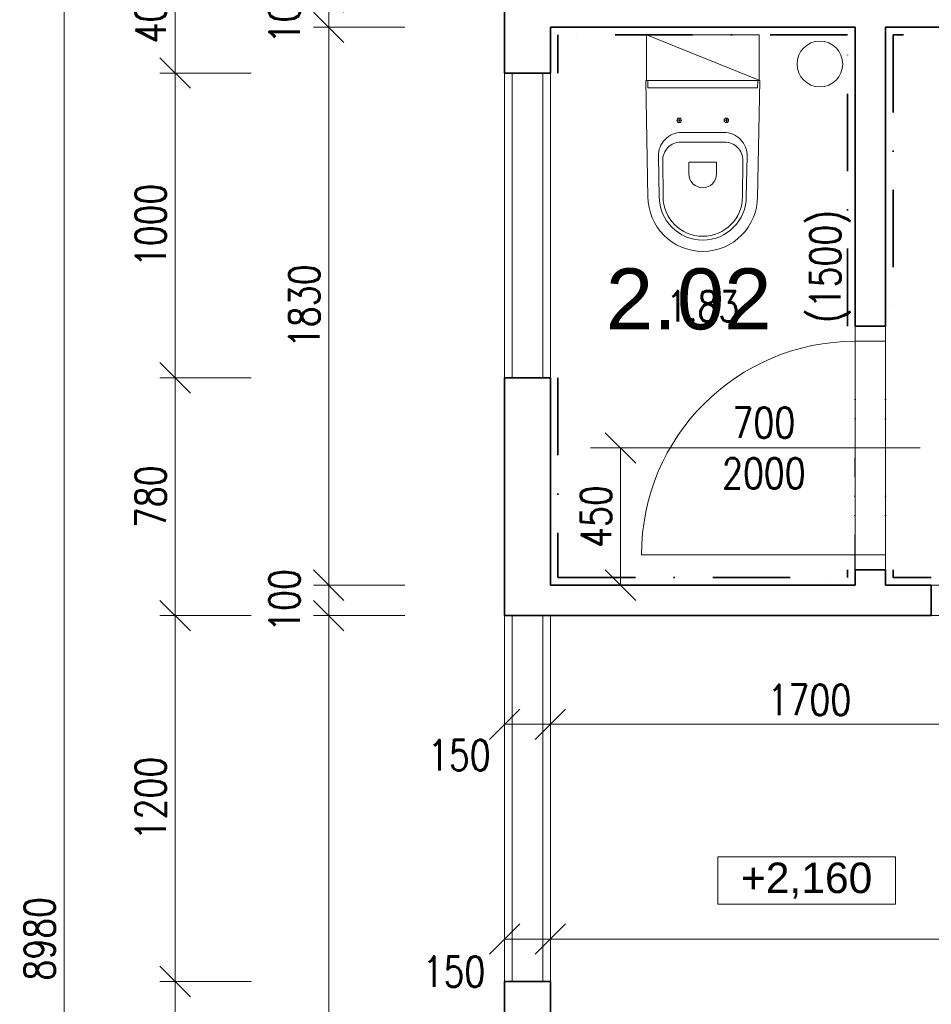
# Model space of a CAD drawing. Header units: millimetres. Extents: x -485339 to 350584, y -1189936 to 0.
# Tile 247 of 256: x -76196 to -73205, y -659219 to -655989. Entities that reach past the tile are written whole.
import ezdxf
from ezdxf.enums import TextEntityAlignment as Align

# ---------------------------------------------------------------- set-up
doc = ezdxf.new("R2010")
doc.units = ezdxf.units.MM
doc.header["$LTSCALE"] = 10
doc.linetypes.add('DASHDOT', pattern=[25.4, 12.7, -6.35, 0, -6.35])
doc.linetypes.add('DĚLICÍ2', pattern=[15.875, 6.35, -3.175, 0, -3.175, 0, -3.175])
doc.layers.get('Defpoints').update_dxf_attribs({"color": 201})
for name, color, linetype, lineweight, true_color in [('BOUR_DVEŘE', 7, 'Continuous', 18, 0xdba400), ('BOUR_ker.obklad', 7, 'DASHDOT', 35, 0xdba400), ('BOUR_zařizováky', 7, 'Continuous', 18, 0xdba400), ('BOURÁNÍ_POPIS', 7, 'Continuous', 18, 0xdba400)]:
    doc.layers.add(name, color=color, linetype=linetype, lineweight=lineweight, true_color=true_color)
for name, color, linetype, lineweight in [('St__otvory_dveře', 40, 'Continuous', 18), ('St_kóty', 132, 'Continuous', 18), ('St_otvory_okna', 40, 'Continuous', 18), ('St_plocha_místnosti', 250, 'Continuous', 18), ('St_popis_otvory', 40, 'Continuous', 18), ('St_zařizovací předměty', 252, 'Continuous', 18), ('St_čáry_obrys', 5, 'Continuous', 35), ('St_čáry_plné', 250, 'Continuous', 18), ('ZTI_ST_kanalda', 234, 'Continuous', 18)]:
    doc.layers.add(name, color=color, linetype=linetype, lineweight=lineweight)
doc.layers.add('St_plocha_místn', color=140, linetype='Continuous', lineweight=18, plot=False)
doc.styles.add('1_50', font='arial.ttf', dxfattribs={"height": 100})
doc.styles.add('Andy', font='arial.ttf')
doc.styles.get("Standard").update_dxf_attribs({"font": 'simplex.shx', "width": 0.8})
doc.dimstyles.new('stavebníM50 vnitřní', dxfattribs={"dimtxt": 100, "dimasz": 100, "dimexe": 50, "dimexo": 100, "dimgap": 30, "dimtad": 1, "dimdec": 0, "dimtxsty": 'Standard', "dimblk": 'OBLIQUE', "dimcen": 2.5, "dimclrd": 256, "dimclre": 256, "dimclrt": 256, "dimadec": 0, "dimazin": 0, "dimtfac": 1, "dimtdec": 0, "dimtmove": 2, "dimatfit": 2, "dimldrblk": 'OBLIQUE', "dimfxl": 250, "dimfxlon": 1, "dimlwd": -1, "dimlwe": -1, "dimarcsym": 0})

# ---------------------------------------------------------------- blocks, each defined once
blk = doc.blocks.new('G$CB4A84410')
at = {"layer": 'St__otvory_dveře', "ltscale": 2}
for points in [[(100, -50), (100, 0), (0, 0), (0, -50)], [(100.8, -800), (100.8, -750), (0.8, -750), (0.8, -800)]]:
    blk.add_lwpolyline(points, close=True, dxfattribs=at)
at = {"layer": 'St__otvory_dveře', "linetype": 'DĚLICÍ2', "ltscale": 2}
for points in [[(0, -50), (0.8, -750)], [(100, -50), (100.8, -750)]]:
    blk.add_lwpolyline(points, dxfattribs=at)
at = {"layer": 'St__otvory_dveře', "color": 0, "ltscale": 2}
blk.add_lwpolyline([(100.8, -750), (800.8, -750)], dxfattribs=at)
blk.add_arc((100.8, -750), 700, 0, 90, dxfattribs=at)
blk = doc.blocks.new('A$C013A1A01')
at = {"layer": 'St_zařizovací předměty', "color": 0}
for p, q in [((0, 560), (6.8, 176.7)), ((373.6, 560), (0, 560)), ((6.5, 560.1), (6.9, 537)), ((367.1, 560.1), (366.7, 537)), ((373.6, 560), (366.8, 176.7)), ((366.7, 537), (6.9, 537)), ((101.8, 430), (116.8, 430)), ((109.3, 437.5), (109.3, 422.5)), ((271.8, 430), (256.8, 430)), ((264.3, 437.5), (264.3, 422.5)), ((186.8, 390), (117.3, 390)), ((186.8, 390), (256.3, 390)), ((186.8, 358.5), (115.3, 358.5)), ((186.8, 358.5), (258.3, 358.5)), ((41.4, 312.6), (43.8, 177.4)), ((55.3, 298), (56.4, 177.6)), ((141.4, 291.1), (141.4, 254.2)), ((186.8, 292.1), (142.4, 292.1)), ((186.8, 292.1), (231.2, 292.1)), ((232.2, 291.1), (232.2, 254.2)), ((318.3, 298), (317.2, 177.6)), ((332.3, 312.6), (329.8, 177.4))]:
    blk.add_line(p, q, dxfattribs=at)
blk.add_lwpolyline([(1.8, 560), (371.8, 560), (371.8, 710), (1.8, 710)], close=True, dxfattribs=at)
blk.add_lwpolyline([(1.8, 710), (373.6, 560)], dxfattribs=at)
for centre in [(109.3, 430), (264.3, 430)]:
    blk.add_circle(centre, 7.5, dxfattribs=at)
for centre, radius, start, end in [((117.3, 314), 76, 90, 181.0487), ((256.3, 314), 76, 358.9513, 90), ((115.3, 298.5), 60, 90, 180.5216), ((258.3, 298.5), 60, 359.4784, 90), ((142.4, 291.1), 1, 90, 180), ((231.2, 291.1), 1, 0, 90), ((186.8, 254.2), 45.4, 180, 270), ((186.8, 254.2), 45.4, 270, 0), ((186.8, 180), 180, 180, 270), ((186.8, 180), 143, 180, 270), ((186.8, 180), 130.4, 180, 270), ((186.8, 180), 143, 270, 0), ((186.8, 180), 130.4, 270, 0), ((186.8, 180), 180, 270, 0)]:
    blk.add_arc(centre, radius, start, end, dxfattribs=at)
blk = doc.blocks.new('_OBLIQUE')
at = {"color": 0, "linetype": 'ByBlock'}
blk.add_line((-0.5, -0.5), (0.5, 0.5), dxfattribs=at)
blk = doc.blocks.new('*D5085')
at = {"layer": 'Defpoints', "color": 0}
for p in [(-74454.9, -655914), (-75182.4, -656014), (-74454.9, -656014)]:
    blk.add_point(p, dxfattribs=at)
at = {"layer": 'St_kóty'}
for p, q in [((-74932.4, -655914), (-75232.4, -655914)), ((-75182.4, -655914), (-75182.4, -656014)), ((-74932.4, -656014), (-75232.4, -656014))]:
    blk.add_line(p, q, dxfattribs=at)
at = {"layer": 'St_kóty', "linetype": 'ByBlock', "xscale": 100, "yscale": 100, "zscale": 100}
for p, rotation in [((-75182.4, -655914), 90), ((-75182.4, -656014), 270)]:
    blk.add_blockref('_OBLIQUE', p, dxfattribs=dict(at, rotation=rotation))
at = {"layer": 'St_kóty', "insert": (-75327.4, -655964), "char_height": 100, "attachment_point": 5, "rotation": 90}
blk.add_mtext('100', dxfattribs=at)
blk = doc.blocks.new('*D5086')
at = {"layer": 'Defpoints', "color": 0}
for p in [(-74454.9, -656014), (-75182.4, -657844), (-74454.9, -657844)]:
    blk.add_point(p, dxfattribs=at)
at = {"layer": 'St_kóty'}
for p, q in [((-74932.4, -656014), (-75232.4, -656014)), ((-75182.4, -656014), (-75182.4, -657844)), ((-74932.4, -657844), (-75232.4, -657844))]:
    blk.add_line(p, q, dxfattribs=at)
at = {"layer": 'St_kóty', "linetype": 'ByBlock', "xscale": 100, "yscale": 100, "zscale": 100}
for p, rotation in [((-75182.4, -656014), 90), ((-75182.4, -657844), 270)]:
    blk.add_blockref('_OBLIQUE', p, dxfattribs=dict(at, rotation=rotation))
at = {"layer": 'St_kóty', "insert": (-75262.4, -656929), "char_height": 100, "attachment_point": 5, "rotation": 90}
blk.add_mtext('1830', dxfattribs=at)
blk = doc.blocks.new('*D5087')
at = {"layer": 'Defpoints', "color": 0}
for p in [(-74454.9, -657844), (-75182.4, -657944), (-74454.9, -657944)]:
    blk.add_point(p, dxfattribs=at)
at = {"layer": 'St_kóty'}
for p, q in [((-74932.4, -657844), (-75232.4, -657844)), ((-75182.4, -657844), (-75182.4, -657944)), ((-74932.4, -657944), (-75232.4, -657944))]:
    blk.add_line(p, q, dxfattribs=at)
at = {"layer": 'St_kóty', "linetype": 'ByBlock', "xscale": 100, "yscale": 100, "zscale": 100}
for p, rotation in [((-75182.4, -657844), 90), ((-75182.4, -657944), 270)]:
    blk.add_blockref('_OBLIQUE', p, dxfattribs=dict(at, rotation=rotation))
at = {"layer": 'St_kóty', "insert": (-75327.4, -657894), "char_height": 100, "attachment_point": 5, "rotation": 90}
blk.add_mtext('100', dxfattribs=at)
blk = doc.blocks.new('*D5088')
at = {"layer": 'Defpoints', "color": 0}
for p in [(-74454.9, -657944), (-75182.4, -663344), (-74454.9, -663344)]:
    blk.add_point(p, dxfattribs=at)
at = {"layer": 'St_kóty'}
for p, q in [((-74932.4, -657944), (-75232.4, -657944)), ((-75182.4, -657944), (-75182.4, -663344)), ((-74932.4, -663344), (-75232.4, -663344))]:
    blk.add_line(p, q, dxfattribs=at)
at = {"layer": 'St_kóty', "linetype": 'ByBlock', "xscale": 100, "yscale": 100, "zscale": 100}
for p, rotation in [((-75182.4, -657944), 90), ((-75182.4, -663344), 270)]:
    blk.add_blockref('_OBLIQUE', p, dxfattribs=dict(at, rotation=rotation))
at = {"layer": 'St_kóty', "insert": (-75262.4, -660644), "char_height": 100, "attachment_point": 5, "rotation": 90}
blk.add_mtext('5400', dxfattribs=at)
blk = doc.blocks.new('*D5090')
at = {"layer": 'Defpoints', "color": 0}
for p in [(-75686.2, -659144), (-74604.9, -659144), (-74604.9, -663494)]:
    blk.add_point(p, dxfattribs=at)
at = {"layer": 'St_kóty'}
for p, q in [((-75436.2, -659144), (-75736.2, -659144)), ((-75686.2, -663494), (-75686.2, -659144)), ((-75436.2, -663494), (-75736.2, -663494))]:
    blk.add_line(p, q, dxfattribs=at)
at = {"layer": 'St_kóty', "linetype": 'ByBlock', "xscale": 100, "yscale": 100, "zscale": 100}
for p, rotation in [((-75686.2, -659144), 90), ((-75686.2, -663494), 270)]:
    blk.add_blockref('_OBLIQUE', p, dxfattribs=dict(at, rotation=rotation))
at = {"layer": 'St_kóty', "insert": (-75766.2, -661319), "char_height": 100, "attachment_point": 5, "rotation": 90}
blk.add_mtext('4350', dxfattribs=at)
blk = doc.blocks.new('*D5091')
at = {"layer": 'Defpoints', "color": 0}
for p in [(-75686.2, -657944), (-74604.9, -657944), (-74604.9, -659144)]:
    blk.add_point(p, dxfattribs=at)
at = {"layer": 'St_kóty'}
for p, q in [((-75436.2, -657944), (-75736.2, -657944)), ((-75686.2, -659144), (-75686.2, -657944)), ((-75436.2, -659144), (-75736.2, -659144))]:
    blk.add_line(p, q, dxfattribs=at)
at = {"layer": 'St_kóty', "linetype": 'ByBlock', "xscale": 100, "yscale": 100, "zscale": 100}
for p, rotation in [((-75686.2, -657944), 90), ((-75686.2, -659144), 270)]:
    blk.add_blockref('_OBLIQUE', p, dxfattribs=dict(at, rotation=rotation))
at = {"layer": 'St_kóty', "insert": (-75766.2, -658544), "char_height": 100, "attachment_point": 5, "rotation": 90}
blk.add_mtext('1200', dxfattribs=at)
blk = doc.blocks.new('*D5092')
at = {"layer": 'Defpoints', "color": 0}
for p in [(-75686.2, -657164), (-74579.9, -657164), (-74604.9, -657944)]:
    blk.add_point(p, dxfattribs=at)
at = {"layer": 'St_kóty'}
for p, q in [((-75436.2, -657164), (-75736.2, -657164)), ((-75686.2, -657944), (-75686.2, -657164)), ((-75436.2, -657944), (-75736.2, -657944))]:
    blk.add_line(p, q, dxfattribs=at)
at = {"layer": 'St_kóty', "linetype": 'ByBlock', "xscale": 100, "yscale": 100, "zscale": 100}
for p, rotation in [((-75686.2, -657164), 90), ((-75686.2, -657944), 270)]:
    blk.add_blockref('_OBLIQUE', p, dxfattribs=dict(at, rotation=rotation))
at = {"layer": 'St_kóty', "insert": (-75766.2, -657554), "char_height": 100, "attachment_point": 5, "rotation": 90}
blk.add_mtext('780', dxfattribs=at)
blk = doc.blocks.new('*D5093')
at = {"layer": 'Defpoints', "color": 0}
for p in [(-75686.2, -656164), (-74604.9, -656164), (-74579.9, -657164)]:
    blk.add_point(p, dxfattribs=at)
at = {"layer": 'St_kóty'}
for p, q in [((-75436.2, -656164), (-75736.2, -656164)), ((-75686.2, -657164), (-75686.2, -656164)), ((-75436.2, -657164), (-75736.2, -657164))]:
    blk.add_line(p, q, dxfattribs=at)
at = {"layer": 'St_kóty', "linetype": 'ByBlock', "xscale": 100, "yscale": 100, "zscale": 100}
for p, rotation in [((-75686.2, -656164), 90), ((-75686.2, -657164), 270)]:
    blk.add_blockref('_OBLIQUE', p, dxfattribs=dict(at, rotation=rotation))
at = {"layer": 'St_kóty', "insert": (-75766.2, -656664), "char_height": 100, "attachment_point": 5, "rotation": 90}
blk.add_mtext('1000', dxfattribs=at)
blk = doc.blocks.new('*D5094')
at = {"layer": 'Defpoints', "color": 0}
for p in [(-75686.2, -655764), (-74579.9, -655764), (-74604.9, -656164)]:
    blk.add_point(p, dxfattribs=at)
at = {"layer": 'St_kóty'}
for p, q in [((-75436.2, -655764), (-75736.2, -655764)), ((-75686.2, -656164), (-75686.2, -655764)), ((-75436.2, -656164), (-75736.2, -656164))]:
    blk.add_line(p, q, dxfattribs=at)
at = {"layer": 'St_kóty', "linetype": 'ByBlock', "xscale": 100, "yscale": 100, "zscale": 100}
for p, rotation in [((-75686.2, -655764), 90), ((-75686.2, -656164), 270)]:
    blk.add_blockref('_OBLIQUE', p, dxfattribs=dict(at, rotation=rotation))
at = {"layer": 'St_kóty', "insert": (-75766.2, -655964), "char_height": 100, "attachment_point": 5, "rotation": 90}
blk.add_mtext('400', dxfattribs=at)
blk = doc.blocks.new('*D5097')
at = {"layer": 'Defpoints', "color": 0}
for p in [(-74604.9, -654514), (-76050.7, -663494), (-74604.9, -663494)]:
    blk.add_point(p, dxfattribs=at)
at = {"layer": 'St_kóty'}
for p, q in [((-75800.7, -654514), (-76100.7, -654514)), ((-76050.7, -654514), (-76050.7, -663494)), ((-75800.7, -663494), (-76100.7, -663494))]:
    blk.add_line(p, q, dxfattribs=at)
at = {"layer": 'St_kóty', "linetype": 'ByBlock', "xscale": 100, "yscale": 100, "zscale": 100}
for p, rotation in [((-76050.7, -654514), 90), ((-76050.7, -663494), 270)]:
    blk.add_blockref('_OBLIQUE', p, dxfattribs=dict(at, rotation=rotation))
at = {"layer": 'St_kóty', "insert": (-76130.7, -659004), "char_height": 100, "attachment_point": 5, "rotation": 90}
blk.add_mtext('8980', dxfattribs=at)
blk = doc.blocks.new('*D5098')
at = {"layer": 'Defpoints', "color": 0}
for p in [(-74322.8, -657394), (-74322.8, -657844), (-74224.9, -657844)]:
    blk.add_point(p, dxfattribs=at)
at = {"layer": 'St_kóty'}
for p, q in [((-74224.9, -657394), (-74174.9, -657394)), ((-74224.9, -657394), (-74224.9, -657844)), ((-74224.9, -657844), (-74174.9, -657844))]:
    blk.add_line(p, q, dxfattribs=at)
at = {"layer": 'St_kóty', "linetype": 'ByBlock', "xscale": 100, "yscale": 100, "zscale": 100}
for p, rotation in [((-74224.9, -657394), 90), ((-74224.9, -657844), 270)]:
    blk.add_blockref('_OBLIQUE', p, dxfattribs=dict(at, rotation=rotation))
at = {"layer": 'St_kóty', "insert": (-74304.9, -657619), "char_height": 100, "attachment_point": 5, "rotation": 90}
blk.add_mtext('450', dxfattribs=at)
blk = doc.blocks.new('*D5099')
at = {"layer": 'Defpoints', "color": 0}
for p in [(-74604.9, -657944), (-74454.9, -657944), (-74454.9, -658300.4)]:
    blk.add_point(p, dxfattribs=at)
at = {"layer": 'St_kóty'}
for p, q in [((-74604.9, -658050.4), (-74604.9, -658350.4)), ((-74454.9, -658050.4), (-74454.9, -658350.4)), ((-74604.9, -658300.4), (-74454.9, -658300.4))]:
    blk.add_line(p, q, dxfattribs=at)
at = {"layer": 'St_kóty', "linetype": 'ByBlock', "xscale": 100, "yscale": 100, "zscale": 100, "rotation": 180}
blk.add_blockref('_OBLIQUE', (-74604.9, -658300.4), dxfattribs=at)
at = {"layer": 'St_kóty', "linetype": 'ByBlock', "xscale": 100, "yscale": 100, "zscale": 100}
blk.add_blockref('_OBLIQUE', (-74454.9, -658300.4), dxfattribs=at)
at = {"layer": 'St_kóty', "insert": (-74753.7, -658401.7), "char_height": 100, "attachment_point": 5}
blk.add_mtext('150', dxfattribs=at)
blk = doc.blocks.new('*D5100')
at = {"layer": 'Defpoints', "color": 0}
for p in [(-74454.9, -657944), (-72754.9, -658100.5), (-72754.9, -658300.4)]:
    blk.add_point(p, dxfattribs=at)
at = {"layer": 'St_kóty'}
for p, q in [((-74454.9, -658050.4), (-74454.9, -658350.4)), ((-72754.9, -658200.5), (-72754.9, -658350.4)), ((-74454.9, -658300.4), (-72754.9, -658300.4))]:
    blk.add_line(p, q, dxfattribs=at)
at = {"layer": 'St_kóty', "linetype": 'ByBlock', "xscale": 100, "yscale": 100, "zscale": 100, "rotation": 180}
blk.add_blockref('_OBLIQUE', (-74454.9, -658300.4), dxfattribs=at)
at = {"layer": 'St_kóty', "linetype": 'ByBlock', "xscale": 100, "yscale": 100, "zscale": 100}
blk.add_blockref('_OBLIQUE', (-72754.9, -658300.4), dxfattribs=at)
at = {"layer": 'St_kóty', "insert": (-73604.9, -658220.4), "char_height": 100, "attachment_point": 5}
blk.add_mtext('1700', dxfattribs=at)
blk = doc.blocks.new('*D5104')
at = {"layer": 'Defpoints', "color": 0}
for p in [(-74454.9, -659004.8), (-74604.9, -659144), (-74454.9, -659144)]:
    blk.add_point(p, dxfattribs=at)
at = {"layer": 'St_kóty'}
for p, q in [((-74604.9, -659044), (-74604.9, -658954.8)), ((-74454.9, -659044), (-74454.9, -658954.8)), ((-74604.9, -659004.8), (-74454.9, -659004.8))]:
    blk.add_line(p, q, dxfattribs=at)
at = {"layer": 'St_kóty', "linetype": 'ByBlock', "xscale": 100, "yscale": 100, "zscale": 100, "rotation": 180}
blk.add_blockref('_OBLIQUE', (-74604.9, -659004.8), dxfattribs=at)
at = {"layer": 'St_kóty', "linetype": 'ByBlock', "xscale": 100, "yscale": 100, "zscale": 100}
blk.add_blockref('_OBLIQUE', (-74454.9, -659004.8), dxfattribs=at)
at = {"layer": 'St_kóty', "insert": (-74771.1, -659111.8), "char_height": 100, "attachment_point": 5}
blk.add_mtext('150', dxfattribs=at)
blk = doc.blocks.new('*D5105')
at = {"layer": 'Defpoints', "color": 0}
for p in [(-70504.9, -659004.8), (-70504.9, -659004.8), (-74454.9, -659144)]:
    blk.add_point(p, dxfattribs=at)
at = {"layer": 'St_kóty'}
for p, q in [((-70504.9, -658904.8), (-70504.9, -658954.8)), ((-74454.9, -659044), (-74454.9, -658954.8)), ((-74454.9, -659004.8), (-70504.9, -659004.8))]:
    blk.add_line(p, q, dxfattribs=at)
at = {"layer": 'St_kóty', "linetype": 'ByBlock', "xscale": 100, "yscale": 100, "zscale": 100, "rotation": 180}
blk.add_blockref('_OBLIQUE', (-74454.9, -659004.8), dxfattribs=at)
at = {"layer": 'St_kóty', "linetype": 'ByBlock', "xscale": 100, "yscale": 100, "zscale": 100}
blk.add_blockref('_OBLIQUE', (-70504.9, -659004.8), dxfattribs=at)
at = {"layer": 'St_kóty', "insert": (-72479.9, -658924.8), "char_height": 100, "attachment_point": 5}
blk.add_mtext('3950', dxfattribs=at)
blk = doc.blocks.new('*D5108')
at = {"layer": 'Defpoints', "color": 0}
for p in [(-73454.9, -654243.9), (-74454.9, -654664), (-73454.9, -656014)]:
    blk.add_point(p, dxfattribs=at)
at = {"layer": 'St_kóty'}
for p, q in [((-74454.9, -654493.9), (-74454.9, -654193.9)), ((-73454.9, -654493.9), (-73454.9, -654193.9)), ((-74454.9, -654243.9), (-73454.9, -654243.9))]:
    blk.add_line(p, q, dxfattribs=at)
at = {"layer": 'St_kóty', "linetype": 'ByBlock', "xscale": 100, "yscale": 100, "zscale": 100, "rotation": 180}
blk.add_blockref('_OBLIQUE', (-74454.9, -654243.9), dxfattribs=at)
at = {"layer": 'St_kóty', "linetype": 'ByBlock', "xscale": 100, "yscale": 100, "zscale": 100}
blk.add_blockref('_OBLIQUE', (-73454.9, -654243.9), dxfattribs=at)
at = {"layer": 'St_kóty', "insert": (-73954.9, -654163.9), "char_height": 100, "attachment_point": 5}
blk.add_mtext('1000', dxfattribs=at)
blk = doc.blocks.new('*D5109')
at = {"layer": 'Defpoints', "color": 0}
for p in [(-73354.9, -654243.9), (-73454.9, -656014), (-73354.9, -656014)]:
    blk.add_point(p, dxfattribs=at)
at = {"layer": 'St_kóty'}
for p, q in [((-73454.9, -654493.9), (-73454.9, -654193.9)), ((-73354.9, -654493.9), (-73354.9, -654193.9)), ((-73454.9, -654243.9), (-73354.9, -654243.9))]:
    blk.add_line(p, q, dxfattribs=at)
at = {"layer": 'St_kóty', "linetype": 'ByBlock', "xscale": 100, "yscale": 100, "zscale": 100, "rotation": 180}
blk.add_blockref('_OBLIQUE', (-73454.9, -654243.9), dxfattribs=at)
at = {"layer": 'St_kóty', "linetype": 'ByBlock', "xscale": 100, "yscale": 100, "zscale": 100}
blk.add_blockref('_OBLIQUE', (-73354.9, -654243.9), dxfattribs=at)
at = {"layer": 'St_kóty', "insert": (-73404.9, -654098.9), "char_height": 100, "attachment_point": 5}
blk.add_mtext('100', dxfattribs=at)
blk = doc.blocks.new('*D5110')
at = {"layer": 'Defpoints', "color": 0}
for p in [(-72254.9, -654243.9), (-73354.9, -656014), (-72254.9, -656014)]:
    blk.add_point(p, dxfattribs=at)
at = {"layer": 'St_kóty'}
for p, q in [((-73354.9, -654493.9), (-73354.9, -654193.9)), ((-72254.9, -654493.9), (-72254.9, -654193.9)), ((-73354.9, -654243.9), (-72254.9, -654243.9))]:
    blk.add_line(p, q, dxfattribs=at)
at = {"layer": 'St_kóty', "linetype": 'ByBlock', "xscale": 100, "yscale": 100, "zscale": 100, "rotation": 180}
blk.add_blockref('_OBLIQUE', (-73354.9, -654243.9), dxfattribs=at)
at = {"layer": 'St_kóty', "linetype": 'ByBlock', "xscale": 100, "yscale": 100, "zscale": 100}
blk.add_blockref('_OBLIQUE', (-72254.9, -654243.9), dxfattribs=at)
at = {"layer": 'St_kóty', "insert": (-72804.9, -654163.9), "char_height": 100, "attachment_point": 5}
blk.add_mtext('1100', dxfattribs=at)

msp = doc.modelspace()

# ---------------------------------------------------------------- linework, layer by layer
at = {"layer": 'BOUR_ker.obklad', "ltscale": 2}
for points in [[(-73479.9, -656994), (-73479.9, -656039), (-74429.9, -656039), (-74429.9, -656164)], [(-72304.9, -657819), (-72279.9, -657819), (-72279.9, -656039), (-73329.9, -656039), (-73329.9, -656994)], [(-74429.9, -657164), (-74429.9, -657819), (-73479.9, -657819), (-73479.9, -657794)], [(-73329.9, -657794), (-73329.9, -657819), (-73204.9, -657819)]]:
    msp.add_lwpolyline(points, dxfattribs=at)
at = {"layer": 'St_kóty'}
msp.add_lwpolyline([(-73905.8, -658735.7), (-73322.5, -658735.7), (-73322.5, -658891), (-73905.8, -658891)], close=True, dxfattribs=at)
at = {"layer": 'St_otvory_okna', "ltscale": 2}
for points in [[(-74579.9, -657164), (-74579.9, -656164)], [(-74479.9, -657164), (-74479.9, -656164)], [(-74579.9, -659144), (-74579.9, -657944)], [(-74479.9, -659144), (-74479.9, -657944)]]:
    msp.add_lwpolyline(points, dxfattribs=at)
at = {"layer": 'St_plocha_místn'}
for points in [[(-74454.9, -657844), (-73454.9, -657844), (-73454.9, -656014), (-74454.9, -656014)], [(-73354.9, -656014), (-72254.9, -656014), (-72254.9, -657844), (-73354.9, -657844)], [(-74454.9, -663344), (-70504.9, -663344), (-70504.9, -657944), (-74454.9, -657944)]]:
    msp.add_lwpolyline(points, close=True, dxfattribs=at)
at = {"layer": 'St_popis_otvory'}
msp.add_lwpolyline([(-74322.8, -657394), (-73241.5, -657394)], dxfattribs=at)
at = {"layer": 'St_čáry_obrys', "ltscale": 2}
for points in [[(-74604.9, -655764), (-74604.9, -656164)], [(-74454.9, -656014), (-74454.9, -656164)], [(-73454.9, -656014), (-74454.9, -656014)], [(-73454.9, -656014), (-73454.9, -656994)], [(-72254.9, -656014), (-73354.9, -656014)], [(-73354.9, -656014), (-73354.9, -656994)], [(-74454.9, -656164), (-74604.9, -656164)], [(-73454.9, -656994), (-73354.9, -656994)], [(-74454.9, -657164), (-74604.9, -657164)], [(-74604.9, -657164), (-74604.9, -657944)], [(-74454.9, -657164), (-74454.9, -657844)], [(-73454.9, -657794), (-73354.9, -657794)], [(-73454.9, -657794), (-73454.9, -657844)], [(-73354.9, -657794), (-73354.9, -657844)], [(-73454.9, -657844), (-74454.9, -657844)], [(-73204.9, -657844), (-73354.9, -657844)], [(-73204.9, -657844), (-73204.9, -657944)], [(-73204.9, -657944), (-74604.9, -657944)], [(-74454.9, -659144), (-74604.9, -659144)], [(-74604.9, -659144), (-74604.9, -663494)], [(-74454.9, -663344), (-74454.9, -659144)]]:
    msp.add_lwpolyline(points, dxfattribs=at)
at = {"layer": 'St_čáry_plné', "ltscale": 2}
for points in [[(-74604.9, -657164), (-74604.9, -656164)], [(-74454.9, -656164), (-74454.9, -657164)], [(-74604.9, -659144), (-74604.9, -657944)], [(-74454.9, -657944), (-74454.9, -659144)]]:
    msp.add_lwpolyline(points, dxfattribs=at)
at = {"layer": 'ZTI_ST_kanalda', "ltscale": 2}
msp.add_circle((-73570.5, -656134.4), 75, dxfattribs=at)

# ---------------------------------------------------------------- block references
at = {"layer": 'BOUR_DVEŘE', "ltscale": 2, "xscale": -1}
msp.add_blockref('G$CB4A84410', (-73354.9, -656994), dxfattribs=at)
at = {"layer": 'BOUR_zařizováky', "ltscale": 0.5}
msp.add_blockref('A$C013A1A01', (-74141.7, -656749), dxfattribs=at)

# ---------------------------------------------------------------- texts
at = {"layer": 'BOURÁNÍ_POPIS', "width": 0.8}
msp.add_text('(1500)', height=100, rotation=90, dxfattribs=at).set_placement((-73502.9, -656983.9))
at = {"layer": 'St_kóty', "insert": (-73614.1, -658813.4), "char_height": 100, "attachment_point": 5, "style": '1_50'}
msp.add_mtext_dynamic_manual_height_columns('+2,160', width=890.536, gutter_width=500, heights=[0], dxfattribs=at)
at = {"layer": 'St_plocha_místn', "width": 0.8}
msp.add_text('1.83', height=100, dxfattribs=at).set_placement((-73954.9, -656929), align=Align.MIDDLE_CENTER)
at = {"layer": 'St_plocha_místnosti', "ltscale": 2, "style": 'Andy'}
msp.add_text('2.02', height=200, dxfattribs=at).set_placement((-74272.8, -657004.9))
at = {"layer": 'St_popis_otvory', "insert": (-73754.4, -657394), "char_height": 100, "width": 1342.526, "attachment_point": 5}
msp.add_mtext('700\\P2000', dxfattribs=at)

# ---------------------------------------------------------------- dimensions: what is measured, and where the dimension line sits
at = {"layer": 'St_kóty'}
for base, p1, p2, picture, middle in [((-73354.9, -654243.9), (-73454.9, -656014), (-73354.9, -656014), '*D5109', (-73404.9, -654098.9)), ((-73454.9, -654243.9), (-74454.9, -654664), (-73454.9, -656014), '*D5108', (-73954.9, -654163.9)), ((-72254.9, -654243.9), (-73354.9, -656014), (-72254.9, -656014), '*D5110', (-72804.9, -654163.9)), ((-72754.9, -658300.4), (-74454.9, -657944), (-72754.9, -658100.5), '*D5100', (-73604.9, -658220.4)), ((-70504.9, -659004.8), (-74454.9, -659144), (-70504.9, -659004.8), '*D5105', (-72479.9, -658924.8))]:
    dim = msp.add_linear_dim(base=base, p1=p1, p2=p2, dimstyle='stavebníM50 vnitřní', dxfattribs=at)
    dim.commit()
    dim.dimension.update_dxf_attribs({"geometry": picture, "text_midpoint": middle})
for base, p1, p2, picture, middle in [((-76050.7, -663494), (-74604.9, -654514), (-74604.9, -663494), '*D5097', (-76130.7, -659004)), ((-75686.2, -655764), (-74604.9, -656164), (-74579.9, -655764), '*D5094', (-75766.2, -655964)), ((-75182.4, -656014), (-74454.9, -655914), (-74454.9, -656014), '*D5085', (-75327.4, -655964)), ((-75182.4, -657844), (-74454.9, -656014), (-74454.9, -657844), '*D5086', (-75262.4, -656929)), ((-75686.2, -656164), (-74579.9, -657164), (-74604.9, -656164), '*D5093', (-75766.2, -656664)), ((-75686.2, -657164), (-74604.9, -657944), (-74579.9, -657164), '*D5092', (-75766.2, -657554)), ((-74224.9, -657844), (-74322.8, -657394), (-74322.8, -657844), '*D5098', (-74304.9, -657619)), ((-75182.4, -657944), (-74454.9, -657844), (-74454.9, -657944), '*D5087', (-75327.4, -657894)), ((-75686.2, -657944), (-74604.9, -659144), (-74604.9, -657944), '*D5091', (-75766.2, -658544)), ((-75182.4, -663344), (-74454.9, -657944), (-74454.9, -663344), '*D5088', (-75262.4, -660644)), ((-75686.2, -659144), (-74604.9, -663494), (-74604.9, -659144), '*D5090', (-75766.2, -661319))]:
    dim = msp.add_linear_dim(base=base, p1=p1, p2=p2, angle=90, dimstyle='stavebníM50 vnitřní', dxfattribs=at)
    dim.commit()
    dim.dimension.update_dxf_attribs({"geometry": picture, "text_midpoint": middle})
for base, p1, p2, picture, middle in [((-74454.9, -658300.4), (-74604.9, -657944), (-74454.9, -657944), '*D5099', (-74753.7, -658401.7)), ((-74454.9, -659004.8), (-74604.9, -659144), (-74454.9, -659144), '*D5104', (-74771.1, -659111.8))]:
    dim = msp.add_linear_dim(base=base, p1=p1, p2=p2, dimstyle='stavebníM50 vnitřní', dxfattribs=at)
    dim.commit()
    dim.dimension.update_dxf_attribs({"geometry": picture, "text_midpoint": middle, "dimtype": 160})

doc.saveas('drawing.dxf')
